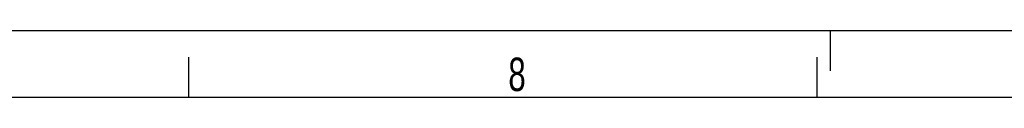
# Model space of a CAD drawing. Extents: x 0 to 594, y 0 to 420.
# Tile 17 of 18: x 341 to 415, y 415 to 420. Entities that reach past the tile are written whole.
import ezdxf

# ---------------------------------------------------------------- set-up
doc = ezdxf.new("R2010")
doc.units = 0
doc.header["$LTSCALE"] = 32.67
doc.layers.add('ASE_65-100-10_DXF_FORMAT', color=7, linetype='CONTINUOUS')
doc.styles.get("Standard").update_dxf_attribs({"font": 'txt', "width": 0.7})

msp = doc.modelspace()

# ---------------------------------------------------------------- linework, layer by layer
at = {"layer": 'ASE_65-100-10_DXF_FORMAT', "color": 7, "linetype": 'CONTINUOUS'}
for p, q in [((0, 420), (594, 420)), ((402, 417), (402, 420)), ((354, 415), (354, 418)), ((401, 415), (401, 418)), ((589, 415), (25, 415))]:
    msp.add_line(p, q, dxfattribs=at)

# ---------------------------------------------------------------- texts
at = {"layer": 'ASE_65-100-10_DXF_FORMAT', "color": 2, "linetype": 'CONTINUOUS', "insert": (377.89085, 417.97664), "char_height": 2.5, "width": 2.9464286, "attachment_point": 1}
msp.add_mtext('8', dxfattribs=at)

doc.saveas('drawing.dxf')
